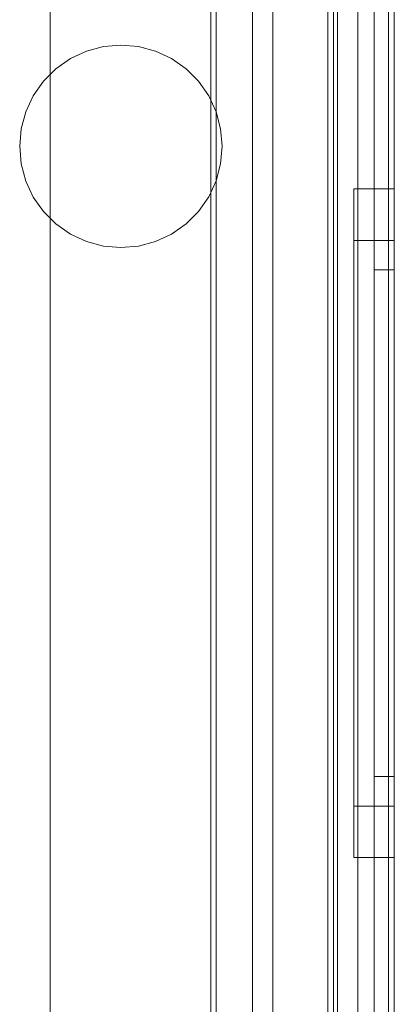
# Model space of a CAD drawing. Extents: x -620 to 300, y 62 to 1112.
# Tile 25 of 226: x -431.654 to -431.469, y 220.998 to 221.484. Entities that reach past the tile are written whole.
import ezdxf

# ---------------------------------------------------------------- set-up
doc = ezdxf.new("R2010")
doc.units = 0
doc.layers.get('0').update_dxf_attribs({"lineweight": 13})
doc.layers.add('60- 61 allgemeine Ausstattung- 4 Terrassen', color=9, linetype='Continuous', lineweight=9, true_color=0x808080)

# ---------------------------------------------------------------- blocks, each defined once
blk = doc.blocks.new('Referenz-A06CPVSGL0')
at = {"layer": '60- 61 allgemeine Ausstattung- 4 Terrassen', "color": 0}
blk.add_line((-431.63881, 211.65342), (-431.63881, 372.51342), dxfattribs=at)
blk = doc.blocks.new('Blockreferenz-A06CPVY0L0')
at = {"color": 251, "linetype": 'ByBlock', "lineweight": -2, "ltscale": 0.13, "true_color": 0x636363}
for p, q in [((-431.50175, 223.4715), (-431.50175, 220.1715)), ((-431.46887, 220.1715), (-431.46887, 223.4715)), ((-431.47175, 223.45117), (-431.47175, 220.1935)), ((-431.5594, 223.29896), (-431.5594, 220.34403)), ((-431.55687, 223.3015), (-431.55687, 220.3415)), ((-431.53887, 223.2955), (-431.53887, 220.3475)), ((-431.53887, 220.3475), (-431.53887, 223.2955)), ((-431.48687, 220.3475), (-431.48687, 223.2955)), ((-431.48687, 223.2955), (-431.48687, 220.3475))]:
    blk.add_line(p, q, dxfattribs=at)
blk = doc.blocks.new('Blockreferenz-A06CPVY8L0')
at = {"color": 9, "linetype": 'ByBlock', "lineweight": -2, "ltscale": 0.13, "true_color": 0xc1c9c4}
for p, q in [((-431.49687, 223.4715), (-431.49687, 220.1715)), ((-431.46887, 220.1715), (-431.46887, 223.4715)), ((-431.46887, 220.1715), (-431.46887, 223.4715)), ((-431.47887, 223.3515), (-431.47887, 220.2915)), ((-431.47887, 220.2915), (-431.47887, 223.3515)), ((-431.46887, 220.2915), (-431.46887, 223.3515)), ((-431.46887, 223.3515), (-431.46887, 220.2915)), ((-431.52887, 223.2955), (-431.52887, 220.3475)), ((-431.49687, 220.3475), (-431.49687, 223.2955)), ((-431.47887, 221.8215), (-431.47887, 220.2815)), ((-431.47887, 221.8215), (-431.47887, 220.2815)), ((-431.46887, 220.2815), (-431.46887, 221.8215)), ((-431.46887, 221.8215), (-431.46887, 220.2815)), ((-431.55687, 221.43855), (-431.55687, 221.5565)), ((-431.55687, 221.5565), (-431.55687, 221.43855)), ((-431.52887, 220.5015), (-431.52887, 221.5565)), ((-431.49887, 221.5215), (-431.49887, 220.1715)), ((-431.61253, 221.47074), (-431.60384, 221.4715)), ((-431.60384, 221.4715), (-431.61253, 221.47074)), ((-431.60384, 221.4715), (-431.59516, 221.47073)), ((-431.59516, 221.47073), (-431.60384, 221.4715)), ((-431.62885, 221.46481), (-431.62095, 221.46849)), ((-431.62095, 221.46849), (-431.62885, 221.46481)), ((-431.62095, 221.46849), (-431.61253, 221.47074)), ((-431.61253, 221.47074), (-431.62095, 221.46849)), ((-431.59516, 221.47073), (-431.58674, 221.46847)), ((-431.58674, 221.46847), (-431.59516, 221.47073)), ((-431.58674, 221.46847), (-431.57884, 221.46478)), ((-431.57884, 221.46478), (-431.58674, 221.46847)), ((-431.63599, 221.45981), (-431.62885, 221.46481)), ((-431.62885, 221.46481), (-431.63599, 221.45981)), ((-431.57884, 221.46478), (-431.5717, 221.45977)), ((-431.5717, 221.45977), (-431.57884, 221.46478)), ((-431.64216, 221.45364), (-431.63599, 221.45981)), ((-431.63599, 221.45981), (-431.64216, 221.45364)), ((-431.5717, 221.45977), (-431.56554, 221.4536)), ((-431.56554, 221.4536), (-431.5717, 221.45977)), ((-431.64716, 221.4465), (-431.64216, 221.45364)), ((-431.64216, 221.45364), (-431.64716, 221.4465)), ((-431.56554, 221.4536), (-431.56054, 221.44646)), ((-431.56054, 221.44646), (-431.56554, 221.4536)), ((-431.65085, 221.4386), (-431.64716, 221.4465)), ((-431.64716, 221.4465), (-431.65085, 221.4386)), ((-431.56054, 221.44646), (-431.55687, 221.43855)), ((-431.55687, 221.43855), (-431.56054, 221.44646)), ((-431.65311, 221.43018), (-431.65085, 221.4386)), ((-431.65085, 221.4386), (-431.65311, 221.43018)), ((-431.55462, 221.43016), (-431.55687, 221.43855)), ((-431.55687, 221.43855), (-431.55462, 221.43016)), ((-431.55687, 221.43855), (-431.55687, 221.43855)), ((-431.65387, 221.4215), (-431.65311, 221.43018)), ((-431.65311, 221.43018), (-431.65387, 221.4215)), ((-431.55387, 221.4215), (-431.55462, 221.43016)), ((-431.55462, 221.43016), (-431.55387, 221.4215)), ((-431.65311, 221.41281), (-431.65387, 221.4215)), ((-431.65387, 221.4215), (-431.65311, 221.41281)), ((-431.55462, 221.41284), (-431.55387, 221.4215)), ((-431.55387, 221.4215), (-431.55462, 221.41284)), ((-431.65085, 221.40439), (-431.65311, 221.41281)), ((-431.65311, 221.41281), (-431.65085, 221.40439)), ((-431.55687, 221.40444), (-431.55462, 221.41284)), ((-431.55462, 221.41284), (-431.55687, 221.40444)), ((-431.64716, 221.39649), (-431.65085, 221.40439)), ((-431.65085, 221.40439), (-431.64716, 221.39649)), ((-431.55687, 221.40444), (-431.56054, 221.39653)), ((-431.56054, 221.39653), (-431.55687, 221.40444)), ((-431.55687, 220.5015), (-431.55687, 221.40444)), ((-431.55687, 221.40444), (-431.55687, 220.5015)), ((-431.55687, 221.40444), (-431.55687, 221.40444)), ((-431.46887, 221.4005), (-431.48887, 221.4005)), ((-431.48887, 221.4005), (-431.48887, 221.39487)), ((-431.48887, 221.4005), (-431.48887, 221.39487)), ((-431.46887, 221.39487), (-431.46887, 221.4005)), ((-431.46887, 221.4005), (-431.46887, 221.39487)), ((-431.64216, 221.38935), (-431.64716, 221.39649)), ((-431.64716, 221.39649), (-431.64216, 221.38935)), ((-431.56054, 221.39653), (-431.56554, 221.38939)), ((-431.56554, 221.38939), (-431.56054, 221.39653)), ((-431.48887, 221.39487), (-431.48887, 221.37839)), ((-431.48887, 221.39487), (-431.48887, 221.37839)), ((-431.46887, 221.37839), (-431.46887, 221.39487)), ((-431.46887, 221.39487), (-431.46887, 221.37839)), ((-431.63599, 221.38318), (-431.64216, 221.38935)), ((-431.64216, 221.38935), (-431.63599, 221.38318)), ((-431.56554, 221.38939), (-431.5717, 221.38322)), ((-431.5717, 221.38322), (-431.56554, 221.38939)), ((-431.62885, 221.37819), (-431.63599, 221.38318)), ((-431.63599, 221.38318), (-431.62885, 221.37819)), ((-431.5717, 221.38322), (-431.57884, 221.37821)), ((-431.57884, 221.37821), (-431.5717, 221.38322)), ((-431.62095, 221.3745), (-431.62885, 221.37819)), ((-431.62885, 221.37819), (-431.62095, 221.3745)), ((-431.61253, 221.37225), (-431.62095, 221.3745)), ((-431.62095, 221.3745), (-431.61253, 221.37225)), ((-431.58674, 221.37452), (-431.59516, 221.37226)), ((-431.59516, 221.37226), (-431.58674, 221.37452)), ((-431.57884, 221.37821), (-431.58674, 221.37452)), ((-431.58674, 221.37452), (-431.57884, 221.37821)), ((-431.48887, 221.37839), (-431.48887, 221.35217)), ((-431.48887, 221.37839), (-431.48887, 221.35217)), ((-431.46887, 221.3751), (-431.48887, 221.3751)), ((-431.48887, 221.3751), (-431.48887, 221.37034)), ((-431.48887, 221.3751), (-431.48887, 221.37034)), ((-431.46887, 221.35217), (-431.46887, 221.37839)), ((-431.46887, 221.37839), (-431.46887, 221.35217)), ((-431.46887, 221.37241), (-431.46887, 221.3751)), ((-431.46887, 221.3751), (-431.46887, 221.37241)), ((-431.60384, 221.3715), (-431.61253, 221.37225)), ((-431.61253, 221.37225), (-431.60384, 221.3715)), ((-431.59516, 221.37226), (-431.60384, 221.3715)), ((-431.60384, 221.3715), (-431.59516, 221.37226)), ((-431.48887, 221.37034), (-431.48887, 221.35639)), ((-431.48887, 221.37034), (-431.48887, 221.35639)), ((-431.46887, 221.36447), (-431.46887, 221.37241)), ((-431.46887, 221.37241), (-431.46887, 221.36447)), ((-431.46887, 221.35157), (-431.46887, 221.36447)), ((-431.46887, 221.36447), (-431.46887, 221.35157)), ((-431.46887, 221.3605), (-431.47887, 221.3605)), ((-431.47887, 221.3605), (-431.47887, 221.35809)), ((-431.47887, 221.3605), (-431.47887, 221.35809)), ((-431.46887, 221.35809), (-431.46887, 221.3605)), ((-431.46887, 221.3605), (-431.46887, 221.35809)), ((-431.48887, 221.35639), (-431.48887, 221.33421)), ((-431.48887, 221.35639), (-431.48887, 221.33421)), ((-431.47887, 221.35809), (-431.47887, 221.35098)), ((-431.47887, 221.35809), (-431.47887, 221.35098)), ((-431.46887, 221.35098), (-431.46887, 221.35809)), ((-431.46887, 221.35809), (-431.46887, 221.35098)), ((-431.48887, 221.35217), (-431.48887, 221.318)), ((-431.48887, 221.35217), (-431.48887, 221.318)), ((-431.47887, 221.35098), (-431.47887, 221.33943)), ((-431.47887, 221.35098), (-431.47887, 221.33943)), ((-431.46887, 221.318), (-431.46887, 221.35217)), ((-431.46887, 221.35217), (-431.46887, 221.318)), ((-431.46887, 221.33421), (-431.46887, 221.35157)), ((-431.46887, 221.35157), (-431.46887, 221.33421)), ((-431.46887, 221.33943), (-431.46887, 221.35098)), ((-431.46887, 221.35098), (-431.46887, 221.33943)), ((-431.47887, 221.33943), (-431.47887, 221.32388)), ((-431.47887, 221.33943), (-431.47887, 221.32388)), ((-431.46887, 221.32388), (-431.46887, 221.33943)), ((-431.46887, 221.33943), (-431.46887, 221.32388)), ((-431.48887, 221.33421), (-431.48887, 221.3053)), ((-431.48887, 221.33421), (-431.48887, 221.3053)), ((-431.46887, 221.31305), (-431.46887, 221.33421)), ((-431.46887, 221.33421), (-431.46887, 221.31305)), ((-431.47887, 221.32388), (-431.47887, 221.30494)), ((-431.47887, 221.32388), (-431.47887, 221.30494)), ((-431.46887, 221.30494), (-431.46887, 221.32388)), ((-431.46887, 221.32388), (-431.46887, 221.30494)), ((-431.48887, 221.318), (-431.48887, 221.2782)), ((-431.48887, 221.318), (-431.48887, 221.2782)), ((-431.46887, 221.2782), (-431.46887, 221.318)), ((-431.46887, 221.318), (-431.46887, 221.2782)), ((-431.46887, 221.28892), (-431.46887, 221.31305)), ((-431.46887, 221.31305), (-431.46887, 221.28892)), ((-431.48887, 221.3053), (-431.48887, 221.27163)), ((-431.48887, 221.3053), (-431.48887, 221.27163)), ((-431.47887, 221.30494), (-431.47887, 221.28333)), ((-431.47887, 221.30494), (-431.47887, 221.28333)), ((-431.46887, 221.28333), (-431.46887, 221.30494)), ((-431.46887, 221.30494), (-431.46887, 221.28333)), ((-431.46887, 221.26273), (-431.46887, 221.28892)), ((-431.46887, 221.28892), (-431.46887, 221.26273)), ((-431.47887, 221.28333), (-431.47887, 221.25988)), ((-431.47887, 221.28333), (-431.47887, 221.25988)), ((-431.46887, 221.25988), (-431.46887, 221.28333)), ((-431.46887, 221.28333), (-431.46887, 221.25988)), ((-431.48887, 221.2782), (-431.48887, 221.2355)), ((-431.48887, 221.2782), (-431.48887, 221.2355)), ((-431.46887, 221.2355), (-431.46887, 221.2782)), ((-431.46887, 221.2782), (-431.46887, 221.2355)), ((-431.48887, 221.27163), (-431.48887, 221.2355)), ((-431.48887, 221.27163), (-431.48887, 221.2355)), ((-431.46887, 221.2355), (-431.46887, 221.26273)), ((-431.46887, 221.26273), (-431.46887, 221.2355)), ((-431.47887, 221.25988), (-431.47887, 221.2355)), ((-431.47887, 221.25988), (-431.47887, 221.2355)), ((-431.46887, 221.2355), (-431.46887, 221.25988)), ((-431.46887, 221.25988), (-431.46887, 221.2355)), ((-431.48887, 221.2355), (-431.48887, 221.19936)), ((-431.48887, 221.2355), (-431.48887, 221.19279)), ((-431.48887, 221.2355), (-431.48887, 221.19936)), ((-431.48887, 221.2355), (-431.48887, 221.19279)), ((-431.47887, 221.2355), (-431.47887, 221.21111)), ((-431.47887, 221.2355), (-431.47887, 221.21111)), ((-431.46887, 221.20826), (-431.46887, 221.2355)), ((-431.46887, 221.19279), (-431.46887, 221.2355)), ((-431.46887, 221.21111), (-431.46887, 221.2355)), ((-431.46887, 221.2355), (-431.46887, 221.20826)), ((-431.46887, 221.2355), (-431.46887, 221.19279)), ((-431.46887, 221.2355), (-431.46887, 221.21111)), ((-431.47887, 221.21111), (-431.47887, 221.18766)), ((-431.47887, 221.21111), (-431.47887, 221.18766)), ((-431.46887, 221.18766), (-431.46887, 221.21111)), ((-431.46887, 221.21111), (-431.46887, 221.18766)), ((-431.46887, 221.18207), (-431.46887, 221.20826)), ((-431.46887, 221.20826), (-431.46887, 221.18207)), ((-431.48887, 221.19936), (-431.48887, 221.1657)), ((-431.48887, 221.19936), (-431.48887, 221.1657)), ((-431.48887, 221.19279), (-431.48887, 221.153)), ((-431.48887, 221.19279), (-431.48887, 221.153)), ((-431.46887, 221.153), (-431.46887, 221.19279)), ((-431.46887, 221.19279), (-431.46887, 221.153)), ((-431.47887, 221.18766), (-431.47887, 221.16605)), ((-431.47887, 221.18766), (-431.47887, 221.16605)), ((-431.46887, 221.16605), (-431.46887, 221.18766)), ((-431.46887, 221.18766), (-431.46887, 221.16605)), ((-431.46887, 221.15794), (-431.46887, 221.18207)), ((-431.46887, 221.18207), (-431.46887, 221.15794)), ((-431.48887, 221.1657), (-431.48887, 221.13678)), ((-431.48887, 221.1657), (-431.48887, 221.13678)), ((-431.47887, 221.16605), (-431.47887, 221.14711)), ((-431.47887, 221.16605), (-431.47887, 221.14711)), ((-431.46887, 221.14711), (-431.46887, 221.16605)), ((-431.46887, 221.16605), (-431.46887, 221.14711)), ((-431.46887, 221.13678), (-431.46887, 221.15794)), ((-431.46887, 221.15794), (-431.46887, 221.13678)), ((-431.48887, 221.153), (-431.48887, 221.11882)), ((-431.48887, 221.153), (-431.48887, 221.11882)), ((-431.46887, 221.11882), (-431.46887, 221.153)), ((-431.46887, 221.153), (-431.46887, 221.11882)), ((-431.47887, 221.14711), (-431.47887, 221.13156)), ((-431.47887, 221.14711), (-431.47887, 221.13156)), ((-431.46887, 221.13156), (-431.46887, 221.14711)), ((-431.46887, 221.14711), (-431.46887, 221.13156)), ((-431.48887, 221.13678), (-431.48887, 221.1146)), ((-431.48887, 221.13678), (-431.48887, 221.1146)), ((-431.46887, 221.11942), (-431.46887, 221.13678)), ((-431.46887, 221.13678), (-431.46887, 221.11942)), ((-431.47887, 221.13156), (-431.47887, 221.12001)), ((-431.47887, 221.13156), (-431.47887, 221.12001)), ((-431.46887, 221.12001), (-431.46887, 221.13156)), ((-431.46887, 221.13156), (-431.46887, 221.12001)), ((-431.48887, 221.11882), (-431.48887, 221.0926)), ((-431.48887, 221.11882), (-431.48887, 221.0926)), ((-431.47887, 221.12001), (-431.47887, 221.1129)), ((-431.47887, 221.12001), (-431.47887, 221.1129)), ((-431.46887, 221.1129), (-431.46887, 221.12001)), ((-431.46887, 221.12001), (-431.46887, 221.1129)), ((-431.46887, 221.10652), (-431.46887, 221.11942)), ((-431.46887, 221.11942), (-431.46887, 221.10652)), ((-431.46887, 221.0926), (-431.46887, 221.11882)), ((-431.46887, 221.11882), (-431.46887, 221.0926)), ((-431.48887, 221.1146), (-431.48887, 221.10065)), ((-431.48887, 221.1146), (-431.48887, 221.10065)), ((-431.47887, 221.1129), (-431.47887, 221.1105)), ((-431.47887, 221.1129), (-431.47887, 221.1105)), ((-431.46887, 221.1105), (-431.46887, 221.1129)), ((-431.46887, 221.1129), (-431.46887, 221.1105)), ((-431.47887, 221.1105), (-431.46887, 221.1105)), ((-431.46887, 221.09858), (-431.46887, 221.10652)), ((-431.46887, 221.10652), (-431.46887, 221.09858)), ((-431.48887, 221.10065), (-431.48887, 221.0959)), ((-431.48887, 221.10065), (-431.48887, 221.0959)), ((-431.46887, 221.0959), (-431.46887, 221.09858)), ((-431.46887, 221.09858), (-431.46887, 221.0959)), ((-431.48887, 221.0959), (-431.46887, 221.0959)), ((-431.48887, 221.0926), (-431.48887, 221.07612)), ((-431.48887, 221.0926), (-431.48887, 221.07612)), ((-431.46887, 221.07612), (-431.46887, 221.0926)), ((-431.46887, 221.0926), (-431.46887, 221.07612)), ((-431.48887, 221.07612), (-431.48887, 221.0705)), ((-431.48887, 221.07612), (-431.48887, 221.0705)), ((-431.46887, 221.0705), (-431.46887, 221.07612)), ((-431.46887, 221.07612), (-431.46887, 221.0705)), ((-431.48887, 221.0705), (-431.46887, 221.0705))]:
    blk.add_line(p, q, dxfattribs=at)

msp = doc.modelspace()

# ---------------------------------------------------------------- block references
at = {"color": 8, "lineweight": 13, "ltscale": 0.13, "true_color": 0x808080}
msp.add_blockref('Referenz-A06CPVSGL0', (0, 0), dxfattribs=at)
at = {"ltscale": 0.13}
for name in ['Blockreferenz-A06CPVY0L0', 'Blockreferenz-A06CPVY8L0']:
    msp.add_blockref(name, (0, 0), dxfattribs=at)

doc.saveas('drawing.dxf')
